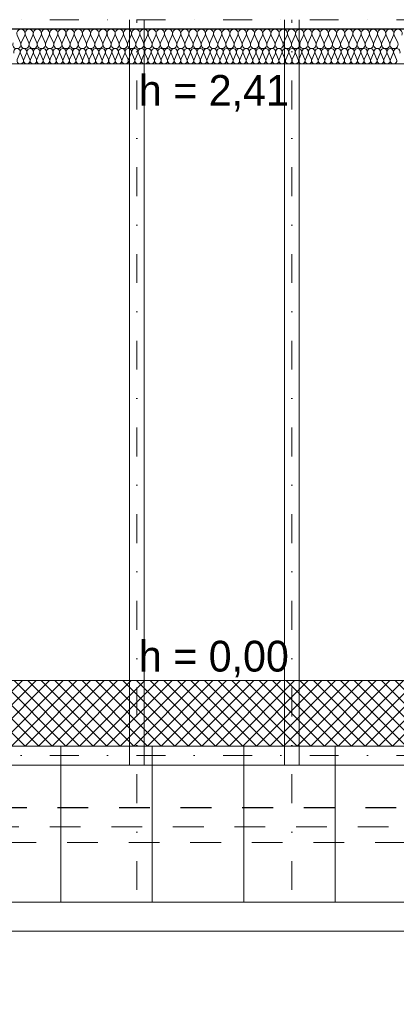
# Model space of a CAD drawing. Extents: x -440864 to -355682, y 13652 to 155872.
# Tile 133 of 179: x -427721 to -425764, y 90054 to 95165. Entities that reach past the tile are written whole.
import ezdxf
from ezdxf.lldxf.tags import DXFTag

# ---------------------------------------------------------------- set-up
doc = ezdxf.new("R2010")
doc.units = 0
doc.header["$MEASUREMENT"] = 0
doc.linetypes.add('Dot & Dashed', pattern=[450, 150, -150, 0, -150])
doc.linetypes.add('Przerywana', pattern=[320, 160, -160])
for name, color, linetype in [('#podkład', 252, 'Continuous'), ('Arch ocieplenie', 252, 'Continuous'), ('IS_Opisy_działek_Therm', 7, 'SOLID')]:
    doc.layers.add(name, color=color, linetype=linetype)
for name, color, linetype, lineweight in [('Arch dachowki_Nr_Pióra__81', 252, 'Continuous', 9), ('Arch ocieplenie_Nr_Pióra__44', 252, 'Continuous', 13), ('Arch wykończenie_Nr_Pióra__3', 252, 'Continuous', 18), ('arch wypelnienia_Nr_Pióra__2', 252, 'Continuous', 13), ('INWENT DACH_Nr_Pióra__21', 252, 'Continuous', 9), ('INWENT KONST. DREWNIANA_Nr_Pióra__2', 252, 'Continuous', 13), ('INWENT KONST. DREWNIANA_Nr_Pióra__21', 252, 'Continuous', 9), ('INWENT RURY SPUSTOWE_Nr_Pióra__21', 252, 'Continuous', 9), ('INWENT WYMIARY_Nr_Pióra__21', 252, 'Continuous', 9), ('INWENT.ŚCIANY_Nr_Pióra__1', 252, 'Continuous', 25), ('INWENT.ŚCIANY_Nr_Pióra__2', 252, 'Continuous', 13)]:
    doc.layers.add(name, color=color, linetype=linetype, lineweight=lineweight)
doc.styles.add('GENERATED_STYLE_2', font='txt')
doc.styles.get("Standard").update_dxf_attribs({"font": 'arial.ttf', "width": 0.8, "bigfont": 'BIGFONT.SHX'})
tags = doc.linetypes.add('SOLID', pattern=[10, 10, 0]).pattern_tags.tags
tags[6:7] = [DXFTag(74, 4), DXFTag(75, 0), DXFTag(340, '0'), DXFTag(46, 0.0), DXFTag(50, 0.0), DXFTag(44, 0.0), DXFTag(45, 0.0)]
tags[4:5] = [DXFTag(74, 4), DXFTag(75, 0), DXFTag(340, '0'), DXFTag(46, 0.0), DXFTag(50, 0.0), DXFTag(44, 0.0), DXFTag(45, 0.0)]

# ---------------------------------------------------------------- blocks, each defined once
blk = doc.blocks.new('Izolacja cieplna 14_225', base_point=(-429844.9, 96852.6))
at = {"layer": 'Arch ocieplenie_Nr_Pióra__44', "linetype": 'Continuous'}
for p, q in [((-427733.9, 96796.4), (-427719.8, 96828.8)), ((-427716.9, 96828.8), (-427702.8, 96796.4)), ((-427699.9, 96796.4), (-427685.8, 96828.8)), ((-427682.9, 96828.8), (-427668.7, 96796.4)), ((-427665.9, 96796.4), (-427651.7, 96828.8)), ((-427648.9, 96828.8), (-427634.7, 96796.4)), ((-427631.9, 96796.4), (-427617.7, 96828.8)), ((-427614.8, 96828.8), (-427600.7, 96796.4)), ((-427597.8, 96796.4), (-427583.7, 96828.8)), ((-427580.8, 96828.8), (-427566.7, 96796.4)), ((-427563.8, 96796.4), (-427549.7, 96828.8)), ((-427546.8, 96828.8), (-427532.6, 96796.4)), ((-427529.8, 96796.4), (-427515.6, 96828.8)), ((-427512.8, 96828.8), (-427498.6, 96796.4)), ((-427495.8, 96796.4), (-427481.6, 96828.8)), ((-427478.7, 96828.8), (-427464.6, 96796.4)), ((-427461.7, 96796.4), (-427447.6, 96828.8)), ((-427444.7, 96828.8), (-427430.6, 96796.4)), ((-427427.7, 96796.4), (-427413.5, 96828.8)), ((-427410.7, 96828.8), (-427396.5, 96796.4)), ((-427393.7, 96796.4), (-427379.5, 96828.8)), ((-427376.7, 96828.8), (-427362.5, 96796.4)), ((-427359.7, 96796.4), (-427345.5, 96828.8)), ((-427342.6, 96828.8), (-427328.5, 96796.4)), ((-427325.6, 96796.4), (-427311.5, 96828.8)), ((-427308.6, 96828.8), (-427294.5, 96796.4)), ((-427291.6, 96796.4), (-427277.4, 96828.8)), ((-427274.6, 96828.8), (-427260.4, 96796.4)), ((-427257.6, 96796.4), (-427243.4, 96828.8)), ((-427240.6, 96828.8), (-427226.4, 96796.4)), ((-427223.5, 96796.4), (-427209.4, 96828.8)), ((-427206.5, 96828.8), (-427192.4, 96796.4)), ((-427189.5, 96796.4), (-427175.4, 96828.8)), ((-427172.5, 96828.8), (-427158.4, 96796.4)), ((-427155.5, 96796.4), (-427141.3, 96828.8)), ((-427138.5, 96828.8), (-427124.3, 96796.4)), ((-427121.5, 96796.4), (-427107.3, 96828.8)), ((-427104.5, 96828.8), (-427090.3, 96796.4)), ((-427087.4, 96796.4), (-427073.3, 96828.8)), ((-427070.4, 96828.8), (-427056.3, 96796.4)), ((-427053.4, 96796.4), (-427039.3, 96828.8)), ((-427036.4, 96828.8), (-427022.3, 96796.4)), ((-427019.4, 96796.4), (-427005.2, 96828.8)), ((-427002.4, 96828.8), (-426988.2, 96796.4)), ((-426985.4, 96796.4), (-426971.2, 96828.8)), ((-426968.4, 96828.8), (-426954.2, 96796.4)), ((-426951.3, 96796.4), (-426937.2, 96828.8)), ((-426934.3, 96828.8), (-426920.2, 96796.4)), ((-426917.3, 96796.4), (-426903.2, 96828.8)), ((-426900.3, 96828.8), (-426886.2, 96796.4)), ((-426883.3, 96796.4), (-426869.1, 96828.8)), ((-426866.3, 96828.8), (-426852.1, 96796.4)), ((-426849.3, 96796.4), (-426835.1, 96828.8)), ((-426832.3, 96828.8), (-426818.1, 96796.4)), ((-426815.2, 96796.4), (-426801.1, 96828.8)), ((-426798.2, 96828.8), (-426784.1, 96796.4)), ((-426781.2, 96796.4), (-426767.1, 96828.8)), ((-426764.2, 96828.8), (-426750.1, 96796.4)), ((-426747.2, 96796.4), (-426733, 96828.8)), ((-426730.2, 96828.8), (-426716, 96796.4)), ((-426713.2, 96796.4), (-426699, 96828.8)), ((-426696.2, 96828.8), (-426682, 96796.4)), ((-426679.1, 96796.4), (-426665, 96828.8)), ((-426662.1, 96828.8), (-426648, 96796.4)), ((-426645.1, 96796.4), (-426631, 96828.8)), ((-426628.1, 96828.8), (-426613.9, 96796.4)), ((-426611.1, 96796.4), (-426596.9, 96828.8)), ((-426594.1, 96828.8), (-426579.9, 96796.4)), ((-426577.1, 96796.4), (-426562.9, 96828.8)), ((-426560.1, 96828.8), (-426545.9, 96796.4)), ((-426543, 96796.4), (-426528.9, 96828.8)), ((-426526, 96828.8), (-426511.9, 96796.4)), ((-426509, 96796.4), (-426494.9, 96828.8)), ((-426492, 96828.8), (-426477.8, 96796.4)), ((-426475, 96796.4), (-426460.8, 96828.8)), ((-426458, 96828.8), (-426443.8, 96796.4)), ((-426441, 96796.4), (-426426.8, 96828.8)), ((-426423.9, 96828.8), (-426409.8, 96796.4)), ((-426406.9, 96796.4), (-426392.8, 96828.8)), ((-426389.9, 96828.8), (-426375.8, 96796.4)), ((-426372.9, 96796.4), (-426358.8, 96828.8)), ((-426355.9, 96828.8), (-426341.7, 96796.4)), ((-426338.9, 96796.4), (-426324.7, 96828.8)), ((-426321.9, 96828.8), (-426307.7, 96796.4)), ((-426304.9, 96796.4), (-426290.7, 96828.8)), ((-426287.8, 96828.8), (-426273.7, 96796.4)), ((-426270.8, 96796.4), (-426256.7, 96828.8)), ((-426253.8, 96828.8), (-426239.7, 96796.4)), ((-426236.8, 96796.4), (-426222.7, 96828.8)), ((-426219.8, 96828.8), (-426205.6, 96796.4)), ((-426202.8, 96796.4), (-426188.6, 96828.8)), ((-426185.8, 96828.8), (-426171.6, 96796.4)), ((-426168.8, 96796.4), (-426154.6, 96828.8)), ((-426151.7, 96828.8), (-426137.6, 96796.4)), ((-426134.7, 96796.4), (-426120.6, 96828.8)), ((-426117.7, 96828.8), (-426103.6, 96796.4)), ((-426100.7, 96796.4), (-426086.6, 96828.8)), ((-426083.7, 96828.8), (-426069.5, 96796.4)), ((-426066.7, 96796.4), (-426052.5, 96828.8)), ((-426049.7, 96828.8), (-426035.5, 96796.4)), ((-426032.7, 96796.4), (-426018.5, 96828.8)), ((-426015.6, 96828.8), (-426001.5, 96796.4)), ((-425998.6, 96796.4), (-425984.5, 96828.8)), ((-425981.6, 96828.8), (-425967.5, 96796.4)), ((-425964.6, 96796.4), (-425950.4, 96828.8)), ((-425947.6, 96828.8), (-425933.4, 96796.4)), ((-425930.6, 96796.4), (-425916.4, 96828.8)), ((-425913.6, 96828.8), (-425899.4, 96796.4)), ((-425896.6, 96796.4), (-425882.4, 96828.8)), ((-425879.5, 96828.8), (-425865.4, 96796.4)), ((-425862.5, 96796.4), (-425848.4, 96828.8)), ((-425845.5, 96828.8), (-425831.4, 96796.4)), ((-425828.5, 96796.4), (-425814.3, 96828.8)), ((-425811.5, 96828.8), (-425797.3, 96796.4)), ((-425794.5, 96796.4), (-425780.3, 96828.8)), ((-425777.5, 96828.8), (-425763.3, 96796.4))]:
    blk.add_line(p, q, dxfattribs=at)
for centre, start_param, end_param in [((-427735.4, 96835.6), 4.299595, 8.266774), ((-427701.3, 96835.6), 4.299595, 8.266774), ((-427667.3, 96835.6), 4.299595, 8.266774), ((-427633.3, 96835.6), 4.299595, 8.266774), ((-427599.3, 96835.6), 4.299595, 8.266774), ((-427565.2, 96835.6), 4.299595, 8.266774), ((-427531.2, 96835.6), 4.299595, 8.266774), ((-427497.2, 96835.6), 4.299595, 8.266774), ((-427463.2, 96835.6), 4.299595, 8.266774), ((-427429.1, 96835.6), 4.299595, 8.266774), ((-427395.1, 96835.6), 4.299595, 8.266774), ((-427361.1, 96835.6), 4.299595, 8.266774), ((-427327.1, 96835.6), 4.299595, 8.266774), ((-427293, 96835.6), 4.299595, 8.266774), ((-427259, 96835.6), 4.299595, 8.266774), ((-427225, 96835.6), 4.299595, 8.266774), ((-427191, 96835.6), 4.299595, 8.266774), ((-427156.9, 96835.6), 4.299595, 8.266774), ((-427122.9, 96835.6), 4.299595, 8.266774), ((-427088.9, 96835.6), 4.299595, 8.266774), ((-427054.9, 96835.6), 4.299595, 8.266774), ((-427020.8, 96835.6), 4.299595, 8.266774), ((-426986.8, 96835.6), 4.299595, 8.266774), ((-426952.8, 96835.6), 4.299595, 8.266774), ((-426918.7, 96835.6), 4.299595, 8.266774), ((-426884.7, 96835.6), 4.299595, 8.266774), ((-426850.7, 96835.6), 4.299595, 8.266774), ((-426816.7, 96835.6), 4.299595, 8.266774), ((-426782.6, 96835.6), 4.299595, 8.266774), ((-426748.6, 96835.6), 4.299595, 8.266774), ((-426714.6, 96835.6), 4.299595, 8.266774), ((-426680.6, 96835.6), 4.299595, 8.266774), ((-426646.5, 96835.6), 4.299595, 8.266774), ((-426612.5, 96835.6), 4.299595, 8.266774), ((-426578.5, 96835.6), 4.299595, 8.266774), ((-426544.5, 96835.6), 4.299595, 8.266774), ((-426510.4, 96835.6), 4.299595, 8.266774), ((-426476.4, 96835.6), 4.299595, 8.266774), ((-426442.4, 96835.6), 4.299595, 8.266774), ((-426408.4, 96835.6), 4.299595, 8.266774), ((-426374.3, 96835.6), 4.299595, 8.266774), ((-426340.3, 96835.6), 4.299595, 8.266774), ((-426306.3, 96835.6), 4.299595, 8.266774), ((-426272.3, 96835.6), 4.299595, 8.266774), ((-426238.2, 96835.6), 4.299595, 8.266774), ((-426204.2, 96835.6), 4.299595, 8.266774), ((-426170.2, 96835.6), 4.299595, 8.266774), ((-426136.2, 96835.6), 4.299595, 8.266774), ((-426102.1, 96835.6), 4.299595, 8.266774), ((-426068.1, 96835.6), 4.299595, 8.266774), ((-426034.1, 96835.6), 4.299595, 8.266774), ((-426000.1, 96835.6), 4.299595, 8.266774), ((-425966, 96835.6), 4.299595, 8.266774), ((-425932, 96835.6), 4.299595, 8.266774), ((-425898, 96835.6), 4.299595, 8.266774), ((-425864, 96835.6), 4.299595, 8.266774), ((-425829.9, 96835.6), 4.299595, 8.266774), ((-425795.9, 96835.6), 4.299595, 8.266774), ((-425761.9, 96835.6), 4.299595, 8.266774), ((-427718.3, 96789.6), 1.158003, 5.125183), ((-427684.3, 96789.6), 1.158003, 5.125183), ((-427650.3, 96789.6), 1.158003, 5.125183), ((-427616.3, 96789.6), 1.158003, 5.125183), ((-427582.2, 96789.6), 1.158003, 5.125183), ((-427548.2, 96789.6), 1.158003, 5.125183), ((-427514.2, 96789.6), 1.158003, 5.125183), ((-427480.2, 96789.6), 1.158003, 5.125183), ((-427446.1, 96789.6), 1.158003, 5.125183), ((-427412.1, 96789.6), 1.158003, 5.125183), ((-427378.1, 96789.6), 1.158003, 5.125183), ((-427344.1, 96789.6), 1.158003, 5.125183), ((-427310, 96789.6), 1.158003, 5.125183), ((-427276, 96789.6), 1.158003, 5.125183), ((-427242, 96789.6), 1.158003, 5.125183), ((-427208, 96789.6), 1.158003, 5.125183), ((-427173.9, 96789.6), 1.158003, 5.125183), ((-427139.9, 96789.6), 1.158003, 5.125183), ((-427105.9, 96789.6), 1.158003, 5.125183), ((-427071.9, 96789.6), 1.158003, 5.125183), ((-427037.8, 96789.6), 1.158003, 5.125183), ((-427003.8, 96789.6), 1.158003, 5.125183), ((-426969.8, 96789.6), 1.158003, 5.125183), ((-426935.8, 96789.6), 1.158003, 5.125183), ((-426901.7, 96789.6), 1.158003, 5.125183), ((-426867.7, 96789.6), 1.158003, 5.125183), ((-426833.7, 96789.6), 1.158003, 5.125183), ((-426799.7, 96789.6), 1.158003, 5.125183), ((-426765.6, 96789.6), 1.158003, 5.125183), ((-426731.6, 96789.6), 1.158003, 5.125183), ((-426697.6, 96789.6), 1.158003, 5.125183), ((-426663.6, 96789.6), 1.158003, 5.125183), ((-426629.5, 96789.6), 1.158003, 5.125183), ((-426595.5, 96789.6), 1.158003, 5.125183), ((-426561.5, 96789.6), 1.158003, 5.125183), ((-426527.5, 96789.6), 1.158003, 5.125183), ((-426493.4, 96789.6), 1.158003, 5.125183), ((-426459.4, 96789.6), 1.158003, 5.125183), ((-426425.4, 96789.6), 1.158003, 5.125183), ((-426391.4, 96789.6), 1.158003, 5.125183), ((-426357.3, 96789.6), 1.158003, 5.125183), ((-426323.3, 96789.6), 1.158003, 5.125183), ((-426289.3, 96789.6), 1.158003, 5.125183), ((-426255.3, 96789.6), 1.158003, 5.125183), ((-426221.2, 96789.6), 1.158003, 5.125183), ((-426187.2, 96789.6), 1.158003, 5.125183), ((-426153.2, 96789.6), 1.158003, 5.125183), ((-426119.1, 96789.6), 1.158003, 5.125183), ((-426085.1, 96789.6), 1.158003, 5.125183), ((-426051.1, 96789.6), 1.158003, 5.125183), ((-426017.1, 96789.6), 1.158003, 5.125183), ((-425983, 96789.6), 1.158003, 5.125183), ((-425949, 96789.6), 1.158003, 5.125183), ((-425915, 96789.6), 1.158003, 5.125183), ((-425881, 96789.6), 1.158003, 5.125183), ((-425846.9, 96789.6), 1.158003, 5.125183), ((-425812.9, 96789.6), 1.158003, 5.125183), ((-425778.9, 96789.6), 1.158003, 5.125183)]:
    blk.add_ellipse(centre, major_axis=(0, 17), ratio=0.999906, start_param=start_param, end_param=end_param, dxfattribs=at)
blk = doc.blocks.new('Izolacja cieplna 14_226', base_point=(-419194.9, 96952.6))
at = {"layer": 'Arch ocieplenie_Nr_Pióra__44', "linetype": 'Continuous'}
for p, q in [((-427716.7, 96882.4), (-427734.5, 96922.8)), ((-427695.4, 96922.8), (-427713.2, 96882.4)), ((-427674.1, 96882.4), (-427691.9, 96922.8)), ((-427652.8, 96922.8), (-427670.6, 96882.4)), ((-427631.5, 96882.4), (-427649.3, 96922.8)), ((-427610.2, 96922.8), (-427628, 96882.4)), ((-427588.9, 96882.4), (-427606.7, 96922.8)), ((-427567.6, 96922.8), (-427585.4, 96882.4)), ((-427546.3, 96882.4), (-427564.1, 96922.8)), ((-427525, 96922.8), (-427542.8, 96882.4)), ((-427503.7, 96882.4), (-427521.5, 96922.8)), ((-427482.4, 96922.8), (-427500.2, 96882.4)), ((-427461.1, 96882.4), (-427478.9, 96922.8)), ((-427439.8, 96922.8), (-427457.6, 96882.4)), ((-427418.5, 96882.4), (-427436.3, 96922.8)), ((-427397.2, 96922.8), (-427415, 96882.4)), ((-427375.9, 96882.4), (-427393.7, 96922.8)), ((-427354.6, 96922.8), (-427372.4, 96882.4)), ((-427333.3, 96882.4), (-427351.1, 96922.8)), ((-427312, 96922.8), (-427329.8, 96882.4)), ((-427290.7, 96882.4), (-427308.5, 96922.8)), ((-427269.4, 96922.8), (-427287.2, 96882.4)), ((-427248.1, 96882.4), (-427265.9, 96922.8)), ((-427226.8, 96922.8), (-427244.6, 96882.4)), ((-427205.5, 96882.4), (-427223.3, 96922.8)), ((-427184.2, 96922.8), (-427202, 96882.4)), ((-427162.9, 96882.4), (-427180.7, 96922.8)), ((-427141.6, 96922.8), (-427159.4, 96882.4)), ((-427120.3, 96882.4), (-427138.1, 96922.8)), ((-427099, 96922.8), (-427116.8, 96882.4)), ((-427077.7, 96882.4), (-427095.5, 96922.8)), ((-427056.4, 96922.8), (-427074.2, 96882.4)), ((-427035.1, 96882.4), (-427052.9, 96922.8)), ((-427013.8, 96922.8), (-427031.6, 96882.4)), ((-426992.5, 96882.4), (-427010.3, 96922.8)), ((-426971.2, 96922.8), (-426989, 96882.4)), ((-426949.9, 96882.4), (-426967.7, 96922.8)), ((-426928.6, 96922.8), (-426946.4, 96882.4)), ((-426907.3, 96882.4), (-426925.1, 96922.8)), ((-426886, 96922.8), (-426903.8, 96882.4)), ((-426864.7, 96882.4), (-426882.5, 96922.8)), ((-426843.4, 96922.8), (-426861.2, 96882.4)), ((-426822.1, 96882.4), (-426839.9, 96922.8)), ((-426800.8, 96922.8), (-426818.6, 96882.4)), ((-426779.5, 96882.4), (-426797.3, 96922.8)), ((-426758.2, 96922.8), (-426776, 96882.4)), ((-426736.9, 96882.4), (-426754.7, 96922.8)), ((-426715.6, 96922.8), (-426733.4, 96882.4)), ((-426694.3, 96882.4), (-426712.1, 96922.8)), ((-426673, 96922.8), (-426690.8, 96882.4)), ((-426651.7, 96882.4), (-426669.5, 96922.8)), ((-426630.4, 96922.8), (-426648.2, 96882.4)), ((-426609.1, 96882.4), (-426626.9, 96922.8)), ((-426587.8, 96922.8), (-426605.6, 96882.4)), ((-426566.5, 96882.4), (-426584.3, 96922.8)), ((-426545.2, 96922.8), (-426563, 96882.4)), ((-426523.9, 96882.4), (-426541.7, 96922.8)), ((-426502.6, 96922.8), (-426520.4, 96882.4)), ((-426481.3, 96882.4), (-426499.1, 96922.8)), ((-426460, 96922.8), (-426477.8, 96882.4)), ((-426438.7, 96882.4), (-426456.5, 96922.8)), ((-426417.4, 96922.8), (-426435.2, 96882.4)), ((-426396.1, 96882.4), (-426413.9, 96922.8)), ((-426374.8, 96922.8), (-426392.6, 96882.4)), ((-426353.5, 96882.4), (-426371.3, 96922.8)), ((-426332.2, 96922.8), (-426350, 96882.4)), ((-426310.9, 96882.4), (-426328.7, 96922.8)), ((-426289.6, 96922.8), (-426307.4, 96882.4)), ((-426268.3, 96882.4), (-426286.1, 96922.8)), ((-426247, 96922.8), (-426264.8, 96882.4)), ((-426225.7, 96882.4), (-426243.5, 96922.8)), ((-426204.4, 96922.8), (-426222.2, 96882.4)), ((-426183.1, 96882.4), (-426200.9, 96922.8)), ((-426161.8, 96922.8), (-426179.6, 96882.4)), ((-426140.5, 96882.4), (-426158.3, 96922.8)), ((-426119.2, 96922.8), (-426137, 96882.4)), ((-426097.9, 96882.4), (-426115.7, 96922.8)), ((-426076.6, 96922.8), (-426094.4, 96882.4)), ((-426055.3, 96882.4), (-426073.1, 96922.8)), ((-426034, 96922.8), (-426051.8, 96882.4)), ((-426012.7, 96882.4), (-426030.5, 96922.8)), ((-425991.4, 96922.8), (-426009.2, 96882.4)), ((-425970.1, 96882.4), (-425987.9, 96922.8)), ((-425948.8, 96922.8), (-425966.6, 96882.4)), ((-425927.5, 96882.4), (-425945.3, 96922.8)), ((-425906.2, 96922.8), (-425924, 96882.4)), ((-425884.9, 96882.4), (-425902.7, 96922.8)), ((-425863.6, 96922.8), (-425881.4, 96882.4)), ((-425842.3, 96882.4), (-425860.1, 96922.8)), ((-425821, 96922.8), (-425838.8, 96882.4)), ((-425799.7, 96882.4), (-425817.5, 96922.8)), ((-425778.4, 96922.8), (-425796.2, 96882.4)), ((-425757.1, 96882.4), (-425774.9, 96922.8))]:
    blk.add_line(p, q, dxfattribs=at)
for centre, start_param, end_param in [((-427714.9, 96931.3), 2.7288, 6.695979), ((-427672.3, 96931.3), 2.7288, 6.695979), ((-427629.7, 96931.3), 2.7288, 6.695979), ((-427587.1, 96931.3), 2.7288, 6.695979), ((-427544.5, 96931.3), 2.7288, 6.695979), ((-427501.9, 96931.3), 2.7288, 6.695979), ((-427459.3, 96931.3), 2.7288, 6.695979), ((-427416.7, 96931.3), 2.7288, 6.695979), ((-427374.1, 96931.3), 2.7288, 6.695979), ((-427331.5, 96931.3), 2.7288, 6.695979), ((-427288.9, 96931.3), 2.7288, 6.695979), ((-427246.3, 96931.3), 2.7288, 6.695979), ((-427203.7, 96931.3), 2.7288, 6.695979), ((-427161.1, 96931.3), 2.7288, 6.695979), ((-427118.5, 96931.3), 2.7288, 6.695979), ((-427075.9, 96931.3), 2.7288, 6.695979), ((-427033.3, 96931.3), 2.7288, 6.695979), ((-426990.7, 96931.3), 2.7288, 6.695979), ((-426948.1, 96931.3), 2.7288, 6.695979), ((-426905.5, 96931.3), 2.7288, 6.695979), ((-426862.9, 96931.3), 2.7288, 6.695979), ((-426820.3, 96931.3), 2.7288, 6.695979), ((-426777.7, 96931.3), 2.7288, 6.695979), ((-426735.1, 96931.3), 2.7288, 6.695979), ((-426692.5, 96931.3), 2.7288, 6.695979), ((-426649.9, 96931.3), 2.7288, 6.695979), ((-426607.3, 96931.3), 2.7288, 6.695979), ((-426564.7, 96931.3), 2.7288, 6.695979), ((-426522.1, 96931.3), 2.7288, 6.695979), ((-426479.5, 96931.3), 2.7288, 6.695979), ((-426436.9, 96931.3), 2.7288, 6.695979), ((-426394.3, 96931.3), 2.7288, 6.695979), ((-426351.7, 96931.3), 2.7288, 6.695979), ((-426309.1, 96931.3), 2.7288, 6.695979), ((-426266.5, 96931.3), 2.7288, 6.695979), ((-426223.9, 96931.3), 2.7288, 6.695979), ((-426181.3, 96931.3), 2.7288, 6.695979), ((-426138.7, 96931.3), 2.7288, 6.695979), ((-426096.1, 96931.3), 2.7288, 6.695979), ((-426053.5, 96931.3), 2.7288, 6.695979), ((-426010.9, 96931.3), 2.7288, 6.695979), ((-425968.3, 96931.3), 2.7288, 6.695979), ((-425925.7, 96931.3), 2.7288, 6.695979), ((-425883.1, 96931.3), 2.7288, 6.695979), ((-425840.5, 96931.3), 2.7288, 6.695979), ((-425797.9, 96931.3), 2.7288, 6.695979), ((-425755.3, 96931.3), 2.7288, 6.695979), ((-427736.2, 96873.9), 5.870392, 9.837571), ((-427693.6, 96873.9), 5.870392, 9.837571), ((-427651, 96873.9), 5.870392, 9.837571), ((-427608.4, 96873.9), 5.870392, 9.837571), ((-427565.8, 96873.9), 5.870392, 9.837571), ((-427523.2, 96873.9), 5.870392, 9.837571), ((-427480.6, 96873.9), 5.870392, 9.837571), ((-427438, 96873.9), 5.870392, 9.837571), ((-427395.4, 96873.9), 5.870392, 9.837571), ((-427352.8, 96873.9), 5.870392, 9.837571), ((-427310.2, 96873.9), 5.870392, 9.837571), ((-427267.6, 96873.9), 5.870392, 9.837571), ((-427225, 96873.9), 5.870392, 9.837571), ((-427182.4, 96873.9), 5.870392, 9.837571), ((-427139.8, 96873.9), 5.870392, 9.837571), ((-427097.2, 96873.9), 5.870392, 9.837571), ((-427054.6, 96873.9), 5.870392, 9.837571), ((-427012, 96873.9), 5.870392, 9.837571), ((-426969.4, 96873.9), 5.870392, 9.837571), ((-426926.8, 96873.9), 5.870392, 9.837571), ((-426884.2, 96873.9), 5.870392, 9.837571), ((-426841.6, 96873.9), 5.870392, 9.837571), ((-426799, 96873.9), 5.870392, 9.837571), ((-426756.4, 96873.9), 5.870392, 9.837571), ((-426713.8, 96873.9), 5.870392, 9.837571), ((-426671.2, 96873.9), 5.870392, 9.837571), ((-426628.6, 96873.9), 5.870392, 9.837571), ((-426586, 96873.9), 5.870392, 9.837571), ((-426543.4, 96873.9), 5.870392, 9.837571), ((-426500.8, 96873.9), 5.870392, 9.837571), ((-426458.2, 96873.9), 5.870392, 9.837571), ((-426415.6, 96873.9), 5.870392, 9.837571), ((-426373, 96873.9), 5.870392, 9.837571), ((-426330.4, 96873.9), 5.870392, 9.837571), ((-426287.8, 96873.9), 5.870392, 9.837571), ((-426245.2, 96873.9), 5.870392, 9.837571), ((-426202.6, 96873.9), 5.870392, 9.837571), ((-426160, 96873.9), 5.870392, 9.837571), ((-426117.4, 96873.9), 5.870392, 9.837571), ((-426074.8, 96873.9), 5.870392, 9.837571), ((-426032.2, 96873.9), 5.870392, 9.837571), ((-425989.6, 96873.9), 5.870392, 9.837571), ((-425947, 96873.9), 5.870392, 9.837571), ((-425904.4, 96873.9), 5.870392, 9.837571), ((-425861.8, 96873.9), 5.870392, 9.837571), ((-425819.2, 96873.9), 5.870392, 9.837571), ((-425776.6, 96873.9), 5.870392, 9.837571)]:
    blk.add_ellipse(centre, major_axis=(-21.3, 0), ratio=0.998489, start_param=start_param, end_param=end_param, dxfattribs=at)
blk = doc.blocks.new('poddasze')
at = {"layer": 'arch wypelnienia_Nr_Pióra__2', "linetype": 'Continuous'}
h = blk.add_hatch(dxfattribs=at)
h.set_pattern_fill('Grid_5x5_Diagonal', color=252, style=0, pattern_type=2)
h.set_pattern_definition([(45, (0, -15837.553), (-35.355339, 35.355339), []), (135, (0, -15837.553), (35.355339, 35.355339), [])])
h.paths.add_polyline_path([(-415254.9, 77395.1), (-429794.9, 77395.1), (-429794.9, 77735.1), (-415254.9, 77735.1)], flags=0)
at = {"layer": 'Arch dachowki_Nr_Pióra__81', "color": 252, "linetype": 'Continuous'}
for p, q in [((-427507.4, 76584), (-427507.4, 77395.1)), ((-427032.4, 76584), (-427032.4, 77395.1)), ((-426557.4, 76584), (-426557.4, 77395.1)), ((-426082.4, 76584), (-426082.4, 77395.1))]:
    blk.add_line(p, q, dxfattribs=at)
at = {"layer": 'Arch wykończenie_Nr_Pióra__3', "color": 252, "linetype": 'Continuous'}
for p, q in [((-419244.9, 80935.1), (-429794.9, 80935.1)), ((-415254.9, 77735.1), (-429794.9, 77735.1))]:
    blk.add_line(p, q, dxfattribs=at)
at = {"layer": 'Arch wykończenie_Nr_Pióra__3', "color": 252, "linetype": 'Przerywana'}
blk.add_line((-414514.9, 76895.1), (-430484.9, 76895.1), dxfattribs=at)
at = {"layer": 'INWENT DACH_Nr_Pióra__21', "color": 252, "linetype": 'Continuous'}
blk.add_line((-414324.9, 76584), (-430714.9, 76584), dxfattribs=at)
at = {"layer": 'INWENT KONST. DREWNIANA_Nr_Pióra__2', "color": 252, "linetype": 'Continuous'}
for p, q in [((-427149.9, 77295.1), (-427149.9, 81165.1)), ((-427074.9, 77295.1), (-427074.9, 81165.1)), ((-426344.9, 77295.1), (-426344.9, 81165.1)), ((-426269.9, 77295.1), (-426269.9, 81165.1))]:
    blk.add_line(p, q, dxfattribs=at)
at = {"layer": 'INWENT KONST. DREWNIANA_Nr_Pióra__21', "color": 252, "linetype": 'Dot & Dashed'}
for p, q in [((-430714.9, 81165.1), (-414324.9, 81165.1)), ((-427112.4, 76648.1), (-427112.4, 81165.1)), ((-426307.4, 76648.1), (-426307.4, 81165.1)), ((-430714.9, 77345.1), (-414324.9, 77345.1))]:
    blk.add_line(p, q, dxfattribs=at)
at = {"layer": 'INWENT KONST. DREWNIANA_Nr_Pióra__21', "color": 252, "linetype": 'Continuous'}
for p, q in [((-430714.9, 77395.1), (-414324.9, 77395.1)), ((-430714.9, 77295.1), (-414324.9, 77295.1))]:
    blk.add_line(p, q, dxfattribs=at)
at = {"layer": 'INWENT RURY SPUSTOWE_Nr_Pióra__21', "color": 252, "linetype": 'Continuous'}
blk.add_line((-414324.9, 76434), (-430714.9, 76434), dxfattribs=at)
at = {"layer": 'INWENT.ŚCIANY_Nr_Pióra__1', "color": 252, "linetype": 'Continuous'}
blk.add_line((-419194.9, 81115.1), (-429844.9, 81115.1), dxfattribs=at)
at = {"layer": 'INWENT.ŚCIANY_Nr_Pióra__1', "color": 252, "linetype": 'Przerywana'}
blk.add_line((-415204.9, 77075.1), (-429844.9, 77075.1), dxfattribs=at)
at = {"layer": 'INWENT.ŚCIANY_Nr_Pióra__2', "color": 252, "linetype": 'Przerywana'}
blk.add_line((-430444.9, 76975.1), (-414594.9, 76975.1), dxfattribs=at)
at = {"layer": 'Arch ocieplenie', "color": 252, "linetype": 'Continuous', "lineweight": 13}
for name, p in [('Izolacja cieplna 14_226', (-419194.9, 81115.1)), ('Izolacja cieplna 14_225', (-429844.9, 81015.1))]:
    blk.add_blockref(name, p, dxfattribs=at)
at = {"layer": 'INWENT WYMIARY_Nr_Pióra__21', "color": 252, "linetype": 'Continuous', "char_height": 160, "attachment_point": 8, "style": 'GENERATED_STYLE_2'}
for s, insert in [('{h = 2,41}', (-426712.3, 80688.2)), ('{h = 0,00}', (-426712.3, 77751.7))]:
    blk.add_mtext(s, dxfattribs=dict(at, insert=insert))

msp = doc.modelspace()

# ---------------------------------------------------------------- block references
at = {"layer": '#podkład', "color": 3, "lineweight": 50}
msp.add_blockref('poddasze', (0, 14000), dxfattribs=at)

# ---------------------------------------------------------------- next in the draw order: texts
at = {"layer": 'IS_Opisy_działek_Therm', "color": 3, "lineweight": 50, "ltscale": 10, "insert": (-427684.6, 90320.8), "char_height": 180, "attachment_point": 7}
msp.add_mtext('\\fArial|b0|i0;', dxfattribs=at)
at = {"layer": 'IS_Opisy_działek_Therm', "color": 3, "lineweight": 50, "ltscale": 10, "char_height": 180, "rotation": 90}
for insert, attachment_point in [((-427109.7, 90054.4), 9), ((-427052.1, 90054.4), 3)]:
    msp.add_mtext('\\fArial|b0|i0;', dxfattribs=dict(at, insert=insert, attachment_point=attachment_point))

doc.saveas('drawing.dxf')
